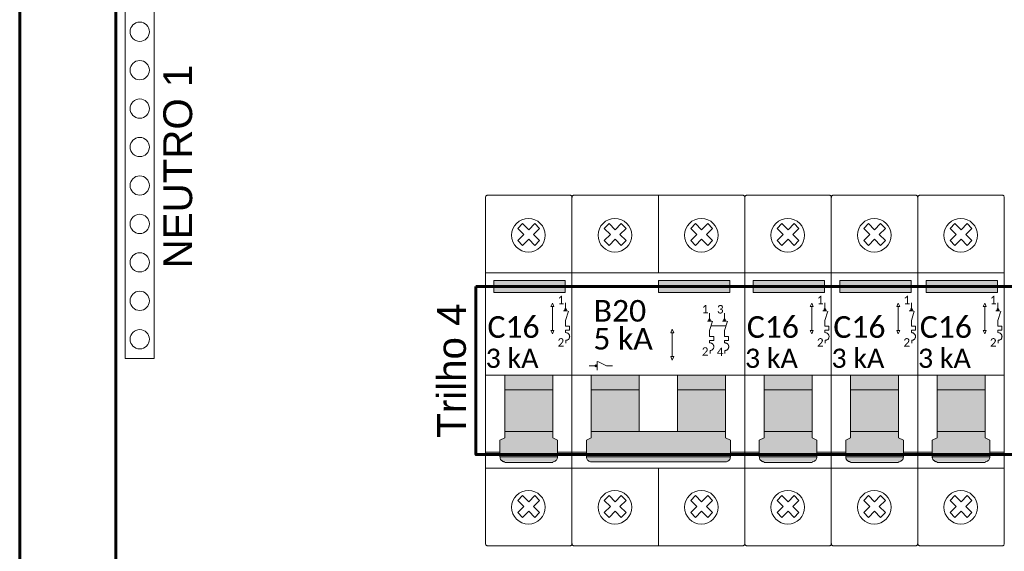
# Model space of a CAD drawing. Extents: x 5066 to 9756, y -2696 to -1109.
# Tile 10 of 248: x 9422.73 to 9426.63, y -2693.12 to -2691.02. Entities that reach past the tile are written whole.
import ezdxf

# ---------------------------------------------------------------- set-up
doc = ezdxf.new("R2010")
doc.units = 0
doc.header["$MEASUREMENT"] = 0
doc.linetypes.add('NULL', pattern=[0])
for name, color, linetype, lineweight in [('DI-Barramento Neutro quadro executivo', 5, 'CONTINUOUS', 5), ('DI-Linhas do diagrama', 3, 'CONTINUOUS', 20), ('DI-Paredes quadro executivo', 7, 'CONTINUOUS', 60), ('DI-Textos', 7, 'CONTINUOUS', 9), ('DI-Trilho', 5, 'CONTINUOUS', 60), ('EL-Disjuntor', 7, 'CONTINUOUS', 9), ('EL-Disjuntor-Alavanca', 7, 'NULL', 5)]:
    doc.layers.add(name, color=color, linetype=linetype, lineweight=lineweight)
doc.layers.add('textos', color=2, linetype='CONTINUOUS')
doc.styles.add('Arial', font='arial.ttf')
doc.styles.add('Calibri', font='calibri.ttf')
doc.styles.add('CalibriLight', font='calibril.ttf')

msp = doc.modelspace()

# ---------------------------------------------------------------- hatches: boundary and pattern name
at = {"layer": 'EL-Disjuntor-Alavanca', "linetype": 'Continuous'}
for points in [[(9424.8924, -2692.1007), (9424.8924, -2692.0538), (9424.6098, -2692.0538), (9424.6098, -2692.1007)], [(9425.5434, -2692.1007), (9425.5434, -2692.0538), (9425.2609, -2692.0538), (9425.2609, -2692.1007)], [(9425.9186, -2692.1007), (9425.9186, -2692.0538), (9425.6361, -2692.0538), (9425.6361, -2692.1007)], [(9426.2608, -2692.1007), (9426.2608, -2692.0538), (9425.9783, -2692.0538), (9425.9783, -2692.1007)], [(9426.6031, -2692.1007), (9426.6031, -2692.0538), (9426.3205, -2692.0538), (9426.3205, -2692.1007)], [(9424.8426, -2692.485), (9424.8426, -2692.428), (9424.6529, -2692.428), (9424.6529, -2692.485)], [(9425.1846, -2692.485), (9425.1846, -2692.428), (9424.9949, -2692.428), (9424.9949, -2692.485)], [(9425.5266, -2692.485), (9425.5266, -2692.428), (9425.3369, -2692.428), (9425.3369, -2692.485)], [(9425.8688, -2692.485), (9425.8688, -2692.428), (9425.6791, -2692.428), (9425.6791, -2692.485)], [(9426.2111, -2692.485), (9426.2111, -2692.428), (9426.0213, -2692.428), (9426.0213, -2692.485)], [(9426.5533, -2692.485), (9426.5533, -2692.428), (9426.3636, -2692.428), (9426.3636, -2692.485)], [(9424.8426, -2692.6497), (9424.8426, -2692.485), (9424.6529, -2692.485), (9424.6529, -2692.6497)], [(9425.1846, -2692.6497), (9425.1846, -2692.485), (9424.9949, -2692.485), (9424.9949, -2692.6497)], [(9425.5266, -2692.6497), (9425.5266, -2692.485), (9425.3369, -2692.485), (9425.3369, -2692.6497)], [(9425.8688, -2692.6497), (9425.8688, -2692.485), (9425.6791, -2692.485), (9425.6791, -2692.6497)], [(9426.2111, -2692.6497), (9426.2111, -2692.485), (9426.0213, -2692.485), (9426.0213, -2692.6497)], [(9426.5533, -2692.6497), (9426.5533, -2692.485), (9426.3636, -2692.485), (9426.3636, -2692.6497)], [(9424.6529, -2692.6497), (9424.6529, -2692.675), (9424.6339, -2692.6845), (9424.6339, -2692.751), (9424.8616, -2692.751), (9424.8616, -2692.6845), (9424.8426, -2692.675), (9424.8426, -2692.6497)], [(9424.9949, -2692.6497), (9424.9949, -2692.675), (9424.9759, -2692.6845), (9424.9759, -2692.751), (9425.5456, -2692.751), (9425.5456, -2692.6845), (9425.5266, -2692.675), (9425.5266, -2692.6497)], [(9425.6791, -2692.6497), (9425.6791, -2692.675), (9425.6601, -2692.6845), (9425.6601, -2692.751), (9425.8878, -2692.751), (9425.8878, -2692.6845), (9425.8688, -2692.675), (9425.8688, -2692.6497)], [(9426.0213, -2692.6497), (9426.0213, -2692.675), (9426.0023, -2692.6845), (9426.0023, -2692.751), (9426.2301, -2692.751), (9426.2301, -2692.6845), (9426.2111, -2692.675), (9426.2111, -2692.6497)], [(9426.3636, -2692.6497), (9426.3636, -2692.675), (9426.3446, -2692.6845), (9426.3446, -2692.751), (9426.5723, -2692.751), (9426.5723, -2692.6845), (9426.5533, -2692.675), (9426.5533, -2692.6497)], [(9424.8521, -2692.7674), (9424.8591, -2692.7605), (9424.8616, -2692.751), (9424.6339, -2692.751), (9424.6364, -2692.7605), (9424.6434, -2692.7674), (9424.6529, -2692.77), (9424.8426, -2692.77)], [(9425.5361, -2692.7674), (9425.5431, -2692.7605), (9425.5456, -2692.751), (9424.9759, -2692.751), (9424.9784, -2692.7605), (9424.9854, -2692.7674), (9424.9949, -2692.77), (9425.3369, -2692.77), (9425.5266, -2692.77)], [(9425.8783, -2692.7674), (9425.8853, -2692.7605), (9425.8878, -2692.751), (9425.6601, -2692.751), (9425.6627, -2692.7605), (9425.6696, -2692.7674), (9425.6791, -2692.77), (9425.8688, -2692.77)], [(9426.2206, -2692.7674), (9426.2275, -2692.7605), (9426.2301, -2692.751), (9426.0023, -2692.751), (9426.0049, -2692.7605), (9426.0118, -2692.7674), (9426.0213, -2692.77), (9426.2111, -2692.77)], [(9426.5628, -2692.7674), (9426.5698, -2692.7605), (9426.5723, -2692.751), (9426.3446, -2692.751), (9426.3471, -2692.7605), (9426.3541, -2692.7674), (9426.3636, -2692.77), (9426.5533, -2692.77)]]:
    msp.add_hatch(color=150, dxfattribs=at).paths.add_polyline_path(points)

# ---------------------------------------------------------------- linework, layer by layer
at = {"layer": 'DI-Barramento Neutro quadro executivo'}
msp.add_lwpolyline([(9423.2655, -2690.8415), (9423.1515, -2690.8415), (9423.1515, -2692.3615), (9423.2655, -2692.3615), (9423.2655, -2690.8415)], dxfattribs=at)
at = {"layer": 'DI-Linhas do diagrama'}
for centre in [(9423.2085, -2691.0695), (9423.2085, -2691.2215), (9423.2085, -2691.3735), (9423.2085, -2691.5255), (9423.2085, -2691.6775), (9423.2085, -2691.8295), (9423.2085, -2691.9815), (9423.2085, -2692.1335), (9423.2085, -2692.2855)]:
    msp.add_circle(centre, 0.038, dxfattribs=at)
at = {"layer": 'DI-Paredes quadro executivo'}
for points in [[(9422.7335, -2684.2865), (9431.2835, -2684.2865), (9431.2835, -2693.7865), (9422.7335, -2693.7865), (9422.7335, -2684.2865)], [(9423.1135, -2684.6665), (9430.9035, -2684.6665), (9430.9035, -2693.4065), (9423.1135, -2693.4065), (9423.1135, -2684.6665)]]:
    msp.add_lwpolyline(points, dxfattribs=at)
at = {"layer": 'DI-Trilho'}
msp.add_lwpolyline([(9424.5385, -2692.0765), (9429.4785, -2692.0765), (9429.4785, -2692.7415), (9424.5385, -2692.7415), (9424.5385, -2692.0765)], dxfattribs=at)
at = {"layer": 'EL-Disjuntor'}
for p, q in [((9424.5765, -2691.725), (9424.5765, -2693.093)), ((9424.909, -2691.7155), (9424.586, -2691.7155)), ((9424.9185, -2693.093), (9424.9185, -2691.725)), ((9424.9187, -2691.7249), (9424.9187, -2693.093)), ((9424.9282, -2691.7155), (9425.5932, -2691.7155)), ((9425.2607, -2692.0223), (9425.2607, -2691.7155)), ((9425.6027, -2691.725), (9425.6027, -2693.0932)), ((9425.6027, -2691.725), (9425.6027, -2693.093)), ((9425.9352, -2691.7155), (9425.6122, -2691.7155)), ((9425.9447, -2693.093), (9425.9447, -2691.725)), ((9425.945, -2691.725), (9425.945, -2693.093)), ((9426.2775, -2691.7155), (9425.9545, -2691.7155)), ((9426.287, -2693.093), (9426.287, -2691.725)), ((9426.2872, -2691.725), (9426.2872, -2693.093)), ((9426.6197, -2691.7155), (9426.2967, -2691.7155)), ((9426.6292, -2693.093), (9426.6292, -2691.725)), ((9424.5765, -2692.0223), (9424.9185, -2692.0223)), ((9424.9187, -2692.0223), (9425.2607, -2692.0223)), ((9425.2607, -2692.0223), (9425.6027, -2692.0223)), ((9425.6027, -2692.0223), (9425.9447, -2692.0223)), ((9425.945, -2692.0223), (9426.287, -2692.0223)), ((9426.2872, -2692.0223), (9426.6292, -2692.0223)), ((9424.5765, -2692.7956), (9424.9185, -2692.7956)), ((9424.9187, -2692.7956), (9425.2607, -2692.7956)), ((9425.2607, -2692.7956), (9425.6027, -2692.7956)), ((9425.2607, -2693.1025), (9425.2607, -2692.7956)), ((9425.6027, -2692.7956), (9425.9447, -2692.7956)), ((9425.945, -2692.7956), (9426.287, -2692.7956)), ((9426.2872, -2692.7956), (9426.6292, -2692.7956)), ((9424.586, -2693.1025), (9424.909, -2693.1025)), ((9424.9282, -2693.1025), (9425.5932, -2693.1025)), ((9425.6122, -2693.1025), (9425.9352, -2693.1025)), ((9425.9545, -2693.1025), (9426.2775, -2693.1025)), ((9426.2967, -2693.1025), (9426.6197, -2693.1025))]:
    msp.add_line(p, q, dxfattribs=at)
at = {"layer": 'EL-Disjuntor', "color": 7}
for p, q in [((9424.7045, -2691.8471), (9424.7233, -2691.8283)), ((9424.7045, -2691.8471), (9424.7287, -2691.8713)), ((9424.7233, -2691.8283), (9424.7475, -2691.8525)), ((9424.7475, -2691.8525), (9424.7717, -2691.8283)), ((9424.7663, -2691.8713), (9424.7905, -2691.8471)), ((9424.7905, -2691.8471), (9424.7717, -2691.8283)), ((9425.0467, -2691.8471), (9425.0656, -2691.8283)), ((9425.0467, -2691.8471), (9425.0709, -2691.8713)), ((9425.0656, -2691.8283), (9425.0897, -2691.8525)), ((9425.0897, -2691.8525), (9425.1139, -2691.8283)), ((9425.1085, -2691.8713), (9425.1327, -2691.8471)), ((9425.1327, -2691.8471), (9425.1139, -2691.8283)), ((9425.3887, -2691.8471), (9425.4076, -2691.8283)), ((9425.3887, -2691.8471), (9425.4129, -2691.8713)), ((9425.4076, -2691.8283), (9425.4317, -2691.8525)), ((9425.4317, -2691.8525), (9425.4559, -2691.8283)), ((9425.4505, -2691.8713), (9425.4747, -2691.8471)), ((9425.4747, -2691.8471), (9425.4559, -2691.8283)), ((9425.7307, -2691.8471), (9425.7496, -2691.8283)), ((9425.7307, -2691.8471), (9425.7549, -2691.8713)), ((9425.7496, -2691.8283), (9425.7737, -2691.8525)), ((9425.7737, -2691.8525), (9425.7979, -2691.8283)), ((9425.7925, -2691.8713), (9425.8167, -2691.8471)), ((9425.8167, -2691.8471), (9425.7979, -2691.8283)), ((9426.073, -2691.8471), (9426.0918, -2691.8283)), ((9426.073, -2691.8471), (9426.0972, -2691.8713)), ((9426.0918, -2691.8283), (9426.116, -2691.8525)), ((9426.116, -2691.8525), (9426.1402, -2691.8283)), ((9426.1348, -2691.8713), (9426.159, -2691.8471)), ((9426.159, -2691.8471), (9426.1402, -2691.8283)), ((9426.4152, -2691.8471), (9426.434, -2691.8283)), ((9426.4152, -2691.8471), (9426.4394, -2691.8713)), ((9426.434, -2691.8283), (9426.4582, -2691.8525)), ((9426.4582, -2691.8525), (9426.4824, -2691.8283)), ((9426.477, -2691.8713), (9426.5012, -2691.8471)), ((9426.5012, -2691.8471), (9426.4824, -2691.8283)), ((9424.7045, -2691.8955), (9424.7287, -2691.8713)), ((9424.7233, -2691.9143), (9424.7475, -2691.8901)), ((9424.7717, -2691.9143), (9424.7475, -2691.8901)), ((9424.7663, -2691.8713), (9424.7905, -2691.8955)), ((9424.7663, -2691.8713), (9424.7905, -2691.8955)), ((9425.0467, -2691.8955), (9425.0709, -2691.8713)), ((9425.0656, -2691.9143), (9425.0897, -2691.8901)), ((9425.1139, -2691.9143), (9425.0897, -2691.8901)), ((9425.1085, -2691.8713), (9425.1327, -2691.8955)), ((9425.1085, -2691.8713), (9425.1327, -2691.8955)), ((9425.3887, -2691.8955), (9425.4129, -2691.8713)), ((9425.4076, -2691.9143), (9425.4317, -2691.8901)), ((9425.4559, -2691.9143), (9425.4317, -2691.8901)), ((9425.4505, -2691.8713), (9425.4747, -2691.8955)), ((9425.4505, -2691.8713), (9425.4747, -2691.8955)), ((9425.7307, -2691.8955), (9425.7549, -2691.8713)), ((9425.7496, -2691.9143), (9425.7737, -2691.8901)), ((9425.7979, -2691.9143), (9425.7737, -2691.8901)), ((9425.7925, -2691.8713), (9425.8167, -2691.8955)), ((9425.7925, -2691.8713), (9425.8167, -2691.8955)), ((9426.073, -2691.8955), (9426.0972, -2691.8713)), ((9426.0918, -2691.9143), (9426.116, -2691.8901)), ((9426.1402, -2691.9143), (9426.116, -2691.8901)), ((9426.1348, -2691.8713), (9426.159, -2691.8955)), ((9426.1348, -2691.8713), (9426.159, -2691.8955)), ((9426.4152, -2691.8955), (9426.4394, -2691.8713)), ((9426.434, -2691.9143), (9426.4582, -2691.8901)), ((9426.4824, -2691.9143), (9426.4582, -2691.8901)), ((9426.477, -2691.8713), (9426.5012, -2691.8955)), ((9426.477, -2691.8713), (9426.5012, -2691.8955)), ((9424.7045, -2691.8955), (9424.7233, -2691.9143)), ((9424.7717, -2691.9143), (9424.7905, -2691.8955)), ((9425.0467, -2691.8955), (9425.0656, -2691.9143)), ((9425.1139, -2691.9143), (9425.1327, -2691.8955)), ((9425.3887, -2691.8955), (9425.4076, -2691.9143)), ((9425.4559, -2691.9143), (9425.4747, -2691.8955)), ((9425.7307, -2691.8955), (9425.7496, -2691.9143)), ((9425.7979, -2691.9143), (9425.8167, -2691.8955)), ((9426.073, -2691.8955), (9426.0918, -2691.9143)), ((9426.1402, -2691.9143), (9426.159, -2691.8955)), ((9426.4152, -2691.8955), (9426.434, -2691.9143)), ((9426.4824, -2691.9143), (9426.5012, -2691.8955)), ((9424.7045, -2692.9225), (9424.7233, -2692.9037)), ((9424.7233, -2692.9037), (9424.7475, -2692.9279)), ((9424.7475, -2692.9279), (9424.7717, -2692.9037)), ((9424.7905, -2692.9225), (9424.7717, -2692.9037)), ((9425.0467, -2692.9225), (9425.0656, -2692.9037)), ((9425.0656, -2692.9037), (9425.0897, -2692.9279)), ((9425.0897, -2692.9279), (9425.1139, -2692.9037)), ((9425.1327, -2692.9225), (9425.1139, -2692.9037)), ((9425.3887, -2692.9225), (9425.4076, -2692.9037)), ((9425.4076, -2692.9037), (9425.4317, -2692.9279)), ((9425.4317, -2692.9279), (9425.4559, -2692.9037)), ((9425.4747, -2692.9225), (9425.4559, -2692.9037)), ((9425.7307, -2692.9225), (9425.7496, -2692.9037)), ((9425.7496, -2692.9037), (9425.7737, -2692.9279)), ((9425.7737, -2692.9279), (9425.7979, -2692.9037)), ((9425.8167, -2692.9225), (9425.7979, -2692.9037)), ((9426.073, -2692.9225), (9426.0918, -2692.9037)), ((9426.0918, -2692.9037), (9426.116, -2692.9279)), ((9426.116, -2692.9279), (9426.1402, -2692.9037)), ((9426.159, -2692.9225), (9426.1402, -2692.9037)), ((9426.4152, -2692.9225), (9426.434, -2692.9037)), ((9426.434, -2692.9037), (9426.4582, -2692.9279)), ((9426.4582, -2692.9279), (9426.4824, -2692.9037)), ((9426.5012, -2692.9225), (9426.4824, -2692.9037)), ((9424.7045, -2692.9225), (9424.7287, -2692.9467)), ((9424.7663, -2692.9467), (9424.7905, -2692.9225)), ((9425.0467, -2692.9225), (9425.0709, -2692.9467)), ((9425.1085, -2692.9467), (9425.1327, -2692.9225)), ((9425.3887, -2692.9225), (9425.4129, -2692.9467)), ((9425.4505, -2692.9467), (9425.4747, -2692.9225)), ((9425.7307, -2692.9225), (9425.7549, -2692.9467)), ((9425.7925, -2692.9467), (9425.8167, -2692.9225)), ((9426.073, -2692.9225), (9426.0972, -2692.9467)), ((9426.1348, -2692.9467), (9426.159, -2692.9225)), ((9426.4152, -2692.9225), (9426.4394, -2692.9467)), ((9426.477, -2692.9467), (9426.5012, -2692.9225)), ((9424.7045, -2692.9709), (9424.7287, -2692.9467)), ((9424.7045, -2692.9709), (9424.7233, -2692.9897)), ((9424.7233, -2692.9897), (9424.7475, -2692.9655)), ((9424.7717, -2692.9897), (9424.7475, -2692.9655)), ((9424.7663, -2692.9467), (9424.7905, -2692.9709)), ((9424.7663, -2692.9467), (9424.7905, -2692.9709)), ((9424.7717, -2692.9897), (9424.7905, -2692.9709)), ((9425.0467, -2692.9709), (9425.0709, -2692.9467)), ((9425.0467, -2692.9709), (9425.0656, -2692.9897)), ((9425.0656, -2692.9897), (9425.0897, -2692.9655)), ((9425.1139, -2692.9897), (9425.0897, -2692.9655)), ((9425.1085, -2692.9467), (9425.1327, -2692.9709)), ((9425.1085, -2692.9467), (9425.1327, -2692.9709)), ((9425.1139, -2692.9897), (9425.1327, -2692.9709)), ((9425.3887, -2692.9709), (9425.4129, -2692.9467)), ((9425.3887, -2692.9709), (9425.4076, -2692.9897)), ((9425.4076, -2692.9897), (9425.4317, -2692.9655)), ((9425.4559, -2692.9897), (9425.4317, -2692.9655)), ((9425.4505, -2692.9467), (9425.4747, -2692.9709)), ((9425.4505, -2692.9467), (9425.4747, -2692.9709)), ((9425.4559, -2692.9897), (9425.4747, -2692.9709)), ((9425.7307, -2692.9709), (9425.7549, -2692.9467)), ((9425.7307, -2692.9709), (9425.7496, -2692.9897)), ((9425.7496, -2692.9897), (9425.7737, -2692.9655)), ((9425.7979, -2692.9897), (9425.7737, -2692.9655)), ((9425.7925, -2692.9467), (9425.8167, -2692.9709)), ((9425.7925, -2692.9467), (9425.8167, -2692.9709)), ((9425.7979, -2692.9897), (9425.8167, -2692.9709)), ((9426.073, -2692.9709), (9426.0972, -2692.9467)), ((9426.073, -2692.9709), (9426.0918, -2692.9897)), ((9426.0918, -2692.9897), (9426.116, -2692.9655)), ((9426.1402, -2692.9897), (9426.116, -2692.9655)), ((9426.1348, -2692.9467), (9426.159, -2692.9709)), ((9426.1348, -2692.9467), (9426.159, -2692.9709)), ((9426.1402, -2692.9897), (9426.159, -2692.9709)), ((9426.4152, -2692.9709), (9426.4394, -2692.9467)), ((9426.4152, -2692.9709), (9426.434, -2692.9897)), ((9426.434, -2692.9897), (9426.4582, -2692.9655)), ((9426.4824, -2692.9897), (9426.4582, -2692.9655)), ((9426.477, -2692.9467), (9426.5012, -2692.9709)), ((9426.477, -2692.9467), (9426.5012, -2692.9709)), ((9426.4824, -2692.9897), (9426.5012, -2692.9709))]:
    msp.add_line(p, q, dxfattribs=at)
at = {"layer": 'EL-Disjuntor', "lineweight": 9}
for p, q in [((9424.5767, -2692.428), (9424.9187, -2692.428)), ((9424.6529, -2692.428), (9424.6529, -2692.675)), ((9424.8426, -2692.428), (9424.8426, -2692.6497)), ((9424.9187, -2692.428), (9425.2607, -2692.428)), ((9424.9949, -2692.428), (9424.9949, -2692.675)), ((9425.1846, -2692.428), (9425.1846, -2692.6497)), ((9425.2607, -2692.428), (9425.6027, -2692.428)), ((9425.3369, -2692.428), (9425.3369, -2692.6497)), ((9425.5266, -2692.428), (9425.5266, -2692.675)), ((9425.603, -2692.428), (9425.945, -2692.428)), ((9425.6791, -2692.428), (9425.6791, -2692.675)), ((9425.8688, -2692.428), (9425.8688, -2692.6497)), ((9425.9452, -2692.428), (9426.2872, -2692.428)), ((9426.0213, -2692.428), (9426.0213, -2692.675)), ((9426.2111, -2692.428), (9426.2111, -2692.6497)), ((9426.2874, -2692.428), (9426.6294, -2692.428)), ((9426.3636, -2692.428), (9426.3636, -2692.675)), ((9426.5533, -2692.428), (9426.5533, -2692.6497)), ((9424.6529, -2692.485), (9424.8426, -2692.485)), ((9424.9949, -2692.485), (9425.1846, -2692.485)), ((9425.3369, -2692.485), (9425.5266, -2692.485)), ((9425.6791, -2692.485), (9425.8688, -2692.485)), ((9426.0213, -2692.485), (9426.2111, -2692.485)), ((9426.3636, -2692.485), (9426.5533, -2692.485)), ((9424.6529, -2692.6497), (9424.8426, -2692.6497)), ((9424.8426, -2692.675), (9424.8426, -2692.6497)), ((9424.9949, -2692.6497), (9425.1846, -2692.6497)), ((9425.1846, -2692.6497), (9425.3369, -2692.6497)), ((9425.3369, -2692.6497), (9425.5266, -2692.6497)), ((9425.6791, -2692.6497), (9425.8688, -2692.6497)), ((9425.8688, -2692.675), (9425.8688, -2692.6497)), ((9426.0213, -2692.6497), (9426.2111, -2692.6497)), ((9426.2111, -2692.675), (9426.2111, -2692.6497)), ((9426.3636, -2692.6497), (9426.5533, -2692.6497)), ((9426.5533, -2692.675), (9426.5533, -2692.6497)), ((9424.6339, -2692.6845), (9424.6529, -2692.675)), ((9424.6339, -2692.751), (9424.6339, -2692.6845)), ((9424.8616, -2692.6845), (9424.8426, -2692.675)), ((9424.8616, -2692.751), (9424.8616, -2692.6845)), ((9424.9759, -2692.6845), (9424.9949, -2692.675)), ((9424.9759, -2692.751), (9424.9759, -2692.6845)), ((9425.5456, -2692.6845), (9425.5266, -2692.675)), ((9425.5456, -2692.6845), (9425.5456, -2692.751)), ((9425.6601, -2692.6845), (9425.6791, -2692.675)), ((9425.6601, -2692.751), (9425.6601, -2692.6845)), ((9425.8878, -2692.6845), (9425.8688, -2692.675)), ((9425.8878, -2692.751), (9425.8878, -2692.6845)), ((9426.0023, -2692.6845), (9426.0213, -2692.675)), ((9426.0023, -2692.751), (9426.0023, -2692.6845)), ((9426.2301, -2692.6845), (9426.2111, -2692.675)), ((9426.2301, -2692.751), (9426.2301, -2692.6845)), ((9426.3446, -2692.6845), (9426.3636, -2692.675)), ((9426.3446, -2692.751), (9426.3446, -2692.6845)), ((9426.5723, -2692.6845), (9426.5533, -2692.675)), ((9426.5723, -2692.751), (9426.5723, -2692.6845)), ((9424.5767, -2692.732), (9424.6339, -2692.732)), ((9424.8616, -2692.732), (9424.9187, -2692.7319)), ((9424.9187, -2692.732), (9424.9759, -2692.732)), ((9425.5456, -2692.732), (9425.6027, -2692.732)), ((9425.603, -2692.732), (9425.6601, -2692.732)), ((9425.8878, -2692.732), (9425.945, -2692.7319)), ((9425.9452, -2692.732), (9426.0023, -2692.732)), ((9426.2301, -2692.732), (9426.2872, -2692.7319)), ((9426.2874, -2692.732), (9426.3446, -2692.732)), ((9426.5723, -2692.732), (9426.6294, -2692.7319)), ((9424.6339, -2692.751), (9424.8616, -2692.751)), ((9424.6529, -2692.7734), (9424.8426, -2692.7734)), ((9424.9759, -2692.751), (9425.5456, -2692.751)), ((9425.3369, -2692.77), (9424.9949, -2692.77)), ((9425.5266, -2692.77), (9425.3369, -2692.77)), ((9425.6601, -2692.751), (9425.8878, -2692.751)), ((9425.6791, -2692.7734), (9425.8688, -2692.7734)), ((9426.0023, -2692.751), (9426.2301, -2692.751)), ((9426.0213, -2692.7734), (9426.2111, -2692.7734)), ((9426.3446, -2692.751), (9426.5723, -2692.751)), ((9426.3636, -2692.7734), (9426.5533, -2692.7734))]:
    msp.add_line(p, q, dxfattribs=at)
at = {"layer": 'EL-Disjuntor'}
for points in [[(9424.586, -2691.7155), (9424.5844, -2691.7156), (9424.5828, -2691.7161), (9424.5813, -2691.7168), (9424.5799, -2691.7177), (9424.5787, -2691.7189), (9424.5778, -2691.7202), (9424.5771, -2691.7217), (9424.5767, -2691.7233), (9424.5765, -2691.725)], [(9424.9185, -2691.725), (9424.9184, -2691.7233), (9424.9179, -2691.7217), (9424.9172, -2691.7202), (9424.9163, -2691.7189), (9424.9151, -2691.7177), (9424.9138, -2691.7168), (9424.9123, -2691.7161), (9424.9107, -2691.7156), (9424.909, -2691.7155)], [(9424.9282, -2691.7155), (9424.9266, -2691.7156), (9424.925, -2691.7161), (9424.9235, -2691.7168), (9424.9221, -2691.7177), (9424.921, -2691.7189), (9424.92, -2691.7202), (9424.9193, -2691.7217), (9424.9189, -2691.7233), (9424.9187, -2691.725)], [(9425.6027, -2691.725), (9425.6026, -2691.7233), (9425.6022, -2691.7217), (9425.6015, -2691.7202), (9425.6005, -2691.7189), (9425.5993, -2691.7177), (9425.598, -2691.7168), (9425.5965, -2691.7161), (9425.5949, -2691.7156), (9425.5932, -2691.7155)], [(9425.6122, -2691.7155), (9425.6106, -2691.7156), (9425.609, -2691.7161), (9425.6075, -2691.7168), (9425.6061, -2691.7177), (9425.605, -2691.7189), (9425.604, -2691.7202), (9425.6033, -2691.7217), (9425.6029, -2691.7233), (9425.6027, -2691.725)], [(9425.9447, -2691.725), (9425.9446, -2691.7233), (9425.9442, -2691.7217), (9425.9435, -2691.7202), (9425.9425, -2691.7189), (9425.9413, -2691.7177), (9425.94, -2691.7168), (9425.9385, -2691.7161), (9425.9369, -2691.7156), (9425.9352, -2691.7155)], [(9425.9545, -2691.7155), (9425.9528, -2691.7156), (9425.9512, -2691.7161), (9425.9497, -2691.7168), (9425.9484, -2691.7177), (9425.9472, -2691.7189), (9425.9462, -2691.7202), (9425.9455, -2691.7217), (9425.9451, -2691.7233), (9425.945, -2691.725)], [(9426.287, -2691.725), (9426.2868, -2691.7233), (9426.2864, -2691.7217), (9426.2857, -2691.7202), (9426.2848, -2691.7189), (9426.2836, -2691.7177), (9426.2822, -2691.7168), (9426.2807, -2691.7161), (9426.2791, -2691.7156), (9426.2775, -2691.7155)], [(9426.2967, -2691.7155), (9426.2951, -2691.7156), (9426.2935, -2691.7161), (9426.292, -2691.7168), (9426.2906, -2691.7177), (9426.2894, -2691.7189), (9426.2885, -2691.7202), (9426.2878, -2691.7217), (9426.2873, -2691.7233), (9426.2872, -2691.725)], [(9426.6292, -2691.725), (9426.6291, -2691.7233), (9426.6286, -2691.7217), (9426.6279, -2691.7202), (9426.627, -2691.7189), (9426.6258, -2691.7177), (9426.6245, -2691.7168), (9426.623, -2691.7161), (9426.6214, -2691.7156), (9426.6197, -2691.7155)], [(9424.5765, -2693.093), (9424.5767, -2693.0946), (9424.5771, -2693.0962), (9424.5778, -2693.0977), (9424.5787, -2693.0991), (9424.5799, -2693.1003), (9424.5813, -2693.1012), (9424.5828, -2693.1019), (9424.5844, -2693.1023), (9424.586, -2693.1025)], [(9424.909, -2693.1025), (9424.9107, -2693.1023), (9424.9123, -2693.1019), (9424.9138, -2693.1012), (9424.9151, -2693.1003), (9424.9163, -2693.0991), (9424.9172, -2693.0977), (9424.9179, -2693.0962), (9424.9184, -2693.0946), (9424.9185, -2693.093)], [(9424.9187, -2693.093), (9424.9189, -2693.0946), (9424.9193, -2693.0962), (9424.92, -2693.0977), (9424.921, -2693.0991), (9424.9221, -2693.1003), (9424.9235, -2693.1012), (9424.925, -2693.1019), (9424.9266, -2693.1023), (9424.9282, -2693.1025)], [(9425.5932, -2693.1025), (9425.5949, -2693.1023), (9425.5965, -2693.1019), (9425.598, -2693.1012), (9425.5993, -2693.1003), (9425.6005, -2693.0991), (9425.6015, -2693.0977), (9425.6022, -2693.0962), (9425.6026, -2693.0946), (9425.6027, -2693.093)], [(9425.6027, -2693.093), (9425.6029, -2693.0946), (9425.6033, -2693.0962), (9425.604, -2693.0977), (9425.605, -2693.0991), (9425.6061, -2693.1003), (9425.6075, -2693.1012), (9425.609, -2693.1019), (9425.6106, -2693.1023), (9425.6122, -2693.1025)], [(9425.9352, -2693.1025), (9425.9369, -2693.1023), (9425.9385, -2693.1019), (9425.94, -2693.1012), (9425.9413, -2693.1003), (9425.9425, -2693.0991), (9425.9435, -2693.0977), (9425.9442, -2693.0962), (9425.9446, -2693.0946), (9425.9447, -2693.093)], [(9425.945, -2693.093), (9425.9451, -2693.0946), (9425.9455, -2693.0962), (9425.9462, -2693.0977), (9425.9472, -2693.0991), (9425.9484, -2693.1003), (9425.9497, -2693.1012), (9425.9512, -2693.1019), (9425.9528, -2693.1023), (9425.9545, -2693.1025)], [(9426.2775, -2693.1025), (9426.2791, -2693.1023), (9426.2807, -2693.1019), (9426.2822, -2693.1012), (9426.2836, -2693.1003), (9426.2848, -2693.0991), (9426.2857, -2693.0977), (9426.2864, -2693.0962), (9426.2868, -2693.0946), (9426.287, -2693.093)], [(9426.2872, -2693.093), (9426.2873, -2693.0946), (9426.2878, -2693.0962), (9426.2885, -2693.0977), (9426.2894, -2693.0991), (9426.2906, -2693.1003), (9426.292, -2693.1012), (9426.2935, -2693.1019), (9426.2951, -2693.1023), (9426.2967, -2693.1025)], [(9426.6197, -2693.1025), (9426.6214, -2693.1023), (9426.623, -2693.1019), (9426.6245, -2693.1012), (9426.6258, -2693.1003), (9426.627, -2693.0991), (9426.6279, -2693.0977), (9426.6286, -2693.0962), (9426.6291, -2693.0946), (9426.6292, -2693.093)]]:
    msp.add_lwpolyline(points, dxfattribs=at)
at = {"layer": 'EL-Disjuntor', "lineweight": 9}
for points in [[(9424.6098, -2692.0538), (9424.6098, -2692.1007), (9424.8924, -2692.1007), (9424.8924, -2692.0538), (9424.6098, -2692.0538)], [(9425.2609, -2692.0538), (9425.2609, -2692.1007), (9425.5434, -2692.1007), (9425.5434, -2692.0538), (9425.2609, -2692.0538)], [(9425.6361, -2692.0538), (9425.6361, -2692.1007), (9425.9186, -2692.1007), (9425.9186, -2692.0538), (9425.6361, -2692.0538)], [(9425.9783, -2692.0538), (9425.9783, -2692.1007), (9426.2608, -2692.1007), (9426.2608, -2692.0538), (9425.9783, -2692.0538)], [(9426.3205, -2692.0538), (9426.3205, -2692.1007), (9426.6031, -2692.1007), (9426.6031, -2692.0538), (9426.3205, -2692.0538)], [(9424.6339, -2692.751), (9424.634, -2692.7526), (9424.6342, -2692.7543), (9424.6345, -2692.7559), (9424.635, -2692.7575), (9424.6357, -2692.759), (9424.6364, -2692.7605), (9424.6373, -2692.7619), (9424.6383, -2692.7632), (9424.6394, -2692.7644), (9424.6407, -2692.7655), (9424.642, -2692.7665), (9424.6434, -2692.7674), (9424.6449, -2692.7682), (9424.6464, -2692.7688), (9424.648, -2692.7693), (9424.6496, -2692.7697), (9424.6512, -2692.7699), (9424.6529, -2692.77)], [(9424.8426, -2692.77), (9424.8459, -2692.7697), (9424.8491, -2692.7688), (9424.8521, -2692.7674), (9424.8548, -2692.7655), (9424.8572, -2692.7632), (9424.8591, -2692.7605), (9424.8605, -2692.7575), (9424.8613, -2692.7543), (9424.8616, -2692.751)], [(9424.9759, -2692.751), (9424.9762, -2692.7543), (9424.977, -2692.7575), (9424.9784, -2692.7605), (9424.9803, -2692.7632), (9424.9827, -2692.7655), (9424.9854, -2692.7674), (9424.9884, -2692.7688), (9424.9916, -2692.7697), (9424.9949, -2692.77)], [(9425.5266, -2692.77), (9425.5299, -2692.7697), (9425.5331, -2692.7688), (9425.5361, -2692.7674), (9425.5388, -2692.7655), (9425.5412, -2692.7632), (9425.5431, -2692.7605), (9425.5445, -2692.7575), (9425.5453, -2692.7543), (9425.5456, -2692.751)], [(9425.6601, -2692.751), (9425.6602, -2692.7526), (9425.6604, -2692.7543), (9425.6608, -2692.7559), (9425.6613, -2692.7575), (9425.6619, -2692.759), (9425.6627, -2692.7605), (9425.6635, -2692.7619), (9425.6646, -2692.7632), (9425.6657, -2692.7644), (9425.6669, -2692.7655), (9425.6682, -2692.7665), (9425.6696, -2692.7674), (9425.6711, -2692.7682), (9425.6726, -2692.7688), (9425.6742, -2692.7693), (9425.6758, -2692.7697), (9425.6775, -2692.7699), (9425.6791, -2692.77)], [(9425.8688, -2692.77), (9425.8721, -2692.7697), (9425.8753, -2692.7688), (9425.8783, -2692.7674), (9425.881, -2692.7655), (9425.8834, -2692.7632), (9425.8853, -2692.7605), (9425.8867, -2692.7575), (9425.8875, -2692.7543), (9425.8878, -2692.751)], [(9426.0023, -2692.751), (9426.0024, -2692.7526), (9426.0026, -2692.7543), (9426.003, -2692.7559), (9426.0035, -2692.7575), (9426.0041, -2692.759), (9426.0049, -2692.7605), (9426.0058, -2692.7619), (9426.0068, -2692.7632), (9426.0079, -2692.7644), (9426.0091, -2692.7655), (9426.0104, -2692.7665), (9426.0118, -2692.7674), (9426.0133, -2692.7682), (9426.0148, -2692.7688), (9426.0164, -2692.7693), (9426.018, -2692.7697), (9426.0197, -2692.7699), (9426.0213, -2692.77)], [(9426.2111, -2692.77), (9426.2144, -2692.7697), (9426.2176, -2692.7688), (9426.2206, -2692.7674), (9426.2233, -2692.7655), (9426.2256, -2692.7632), (9426.2275, -2692.7605), (9426.2289, -2692.7575), (9426.2298, -2692.7543), (9426.2301, -2692.751)], [(9426.3446, -2692.751), (9426.3446, -2692.7526), (9426.3449, -2692.7543), (9426.3452, -2692.7559), (9426.3457, -2692.7575), (9426.3464, -2692.759), (9426.3471, -2692.7605), (9426.348, -2692.7619), (9426.349, -2692.7632), (9426.3501, -2692.7644), (9426.3514, -2692.7655), (9426.3527, -2692.7665), (9426.3541, -2692.7674), (9426.3555, -2692.7682), (9426.3571, -2692.7688), (9426.3587, -2692.7693), (9426.3603, -2692.7697), (9426.3619, -2692.7699), (9426.3636, -2692.77)], [(9426.5533, -2692.77), (9426.5566, -2692.7697), (9426.5598, -2692.7688), (9426.5628, -2692.7674), (9426.5655, -2692.7655), (9426.5679, -2692.7632), (9426.5698, -2692.7605), (9426.5712, -2692.7575), (9426.572, -2692.7543), (9426.5723, -2692.751)]]:
    msp.add_lwpolyline(points, dxfattribs=at)
at = {"layer": 'EL-Disjuntor', "color": 7}
for centre in [(9424.7465, -2691.8743), (9425.0887, -2691.8743), (9425.4307, -2691.8743), (9425.7727, -2691.8743), (9426.1149, -2691.8743), (9426.4572, -2691.8743), (9424.7465, -2692.9497), (9425.0887, -2692.9497), (9425.4307, -2692.9497), (9425.7727, -2692.9497), (9426.1149, -2692.9497), (9426.4572, -2692.9497)]:
    msp.add_circle(centre, 0.0665, dxfattribs=at)
at = {"layer": 'textos', "lineweight": 9}
for p, q in [((9424.8415, -2692.1428), (9424.8356, -2692.1565)), ((9424.8356, -2692.1565), (9424.8475, -2692.1565)), ((9424.8415, -2692.1428), (9424.8475, -2692.1565)), ((9424.8415, -2692.1565), (9424.8415, -2692.2509)), ((9424.8931, -2692.1417), (9424.8931, -2692.1732)), ((9425.8678, -2692.1428), (9425.8618, -2692.1565)), ((9425.8618, -2692.1565), (9425.8737, -2692.1565)), ((9425.8678, -2692.1428), (9425.8737, -2692.1565)), ((9425.8678, -2692.1565), (9425.8678, -2692.2509)), ((9425.9194, -2692.1417), (9425.9194, -2692.1732)), ((9426.21, -2692.1428), (9426.2041, -2692.1565)), ((9426.2041, -2692.1565), (9426.2159, -2692.1565)), ((9426.21, -2692.1428), (9426.2159, -2692.1565)), ((9426.21, -2692.1565), (9426.21, -2692.2509)), ((9426.2616, -2692.1417), (9426.2616, -2692.1732)), ((9426.5522, -2692.1428), (9426.5463, -2692.1565)), ((9426.5463, -2692.1565), (9426.5582, -2692.1565)), ((9426.5522, -2692.1428), (9426.5582, -2692.1565)), ((9426.5522, -2692.1565), (9426.5522, -2692.2509)), ((9426.6038, -2692.1417), (9426.6038, -2692.1732)), ((9424.8931, -2692.1732), (9424.8848, -2692.1732)), ((9424.8931, -2692.1682), (9424.889, -2692.1654)), ((9424.8971, -2692.1649), (9424.8892, -2692.1714)), ((9424.8931, -2692.1682), (9424.8971, -2692.1709)), ((9424.8931, -2692.1732), (9424.9015, -2692.1732)), ((9424.8931, -2692.2107), (9424.9045, -2692.1739)), ((9425.4635, -2692.1822), (9425.4635, -2692.2137)), ((9425.5225, -2692.1822), (9425.5225, -2692.2137)), ((9425.9194, -2692.1732), (9425.911, -2692.1732)), ((9425.9194, -2692.1682), (9425.9152, -2692.1654)), ((9425.9234, -2692.1649), (9425.9154, -2692.1714)), ((9425.9194, -2692.1682), (9425.9234, -2692.1709)), ((9425.9194, -2692.1732), (9425.9277, -2692.1732)), ((9425.9194, -2692.2107), (9425.9307, -2692.1739)), ((9426.2616, -2692.1732), (9426.2533, -2692.1732)), ((9426.2616, -2692.1682), (9426.2575, -2692.1654)), ((9426.2656, -2692.1649), (9426.2576, -2692.1714)), ((9426.2616, -2692.1682), (9426.2656, -2692.1709)), ((9426.2616, -2692.1732), (9426.2699, -2692.1732)), ((9426.2616, -2692.2107), (9426.273, -2692.1739)), ((9426.6038, -2692.1732), (9426.5955, -2692.1732)), ((9426.6038, -2692.1682), (9426.5997, -2692.1654)), ((9426.6078, -2692.1649), (9426.5998, -2692.1714)), ((9426.6038, -2692.1682), (9426.6078, -2692.1709)), ((9426.6038, -2692.1732), (9426.6122, -2692.1732)), ((9426.6038, -2692.2107), (9426.6152, -2692.1739)), ((9424.8931, -2692.2107), (9424.8931, -2692.2343)), ((9424.8931, -2692.2343), (9424.9091, -2692.2343)), ((9424.9091, -2692.2343), (9424.9091, -2692.2496)), ((9425.4635, -2692.2137), (9425.4552, -2692.2137)), ((9425.4635, -2692.2087), (9425.4594, -2692.2058)), ((9425.4675, -2692.2054), (9425.4596, -2692.2119)), ((9425.4635, -2692.2087), (9425.4675, -2692.2114)), ((9425.4635, -2692.2137), (9425.4719, -2692.2137)), ((9425.4635, -2692.2512), (9425.4749, -2692.2144)), ((9425.5225, -2692.2137), (9425.5142, -2692.2137)), ((9425.5225, -2692.2087), (9425.5184, -2692.2058)), ((9425.5265, -2692.2054), (9425.5185, -2692.2119)), ((9425.5225, -2692.2087), (9425.5265, -2692.2114)), ((9425.5225, -2692.2137), (9425.5308, -2692.2137)), ((9425.5225, -2692.2512), (9425.5339, -2692.2144)), ((9425.9194, -2692.2107), (9425.9194, -2692.2343)), ((9425.9194, -2692.2343), (9425.9353, -2692.2343)), ((9425.9353, -2692.2343), (9425.9353, -2692.2496)), ((9426.2616, -2692.2107), (9426.2616, -2692.2343)), ((9426.2616, -2692.2343), (9426.2775, -2692.2343)), ((9426.2775, -2692.2343), (9426.2775, -2692.2496)), ((9426.6038, -2692.2107), (9426.6038, -2692.2343)), ((9426.6038, -2692.2343), (9426.6198, -2692.2343)), ((9426.6198, -2692.2343), (9426.6198, -2692.2496)), ((9424.8415, -2692.2645), (9424.8356, -2692.2509)), ((9424.8356, -2692.2509), (9424.8475, -2692.2509)), ((9424.8415, -2692.2645), (9424.8475, -2692.2509)), ((9424.9091, -2692.2496), (9424.8931, -2692.2496)), ((9424.8931, -2692.2496), (9424.8931, -2692.2594)), ((9425.3155, -2692.2458), (9425.3095, -2692.2595)), ((9425.3095, -2692.2595), (9425.3214, -2692.2595)), ((9425.3155, -2692.2458), (9425.3214, -2692.2595)), ((9425.3155, -2692.2595), (9425.3155, -2692.3539)), ((9425.4635, -2692.2512), (9425.4635, -2692.2748)), ((9425.4635, -2692.2748), (9425.4795, -2692.2748)), ((9425.4795, -2692.2748), (9425.4795, -2692.2901)), ((9425.5225, -2692.2512), (9425.5225, -2692.2748)), ((9425.5225, -2692.2748), (9425.5385, -2692.2748)), ((9425.5385, -2692.2748), (9425.5385, -2692.2901)), ((9425.8678, -2692.2645), (9425.8618, -2692.2509)), ((9425.8618, -2692.2509), (9425.8737, -2692.2509)), ((9425.8678, -2692.2645), (9425.8737, -2692.2509)), ((9425.9353, -2692.2496), (9425.9194, -2692.2496)), ((9425.9194, -2692.2496), (9425.9194, -2692.2594)), ((9426.21, -2692.2645), (9426.2041, -2692.2509)), ((9426.2041, -2692.2509), (9426.2159, -2692.2509)), ((9426.21, -2692.2645), (9426.2159, -2692.2509)), ((9426.2775, -2692.2496), (9426.2616, -2692.2496)), ((9426.2616, -2692.2496), (9426.2616, -2692.2594)), ((9426.5522, -2692.2645), (9426.5463, -2692.2509)), ((9426.5463, -2692.2509), (9426.5582, -2692.2509)), ((9426.5522, -2692.2645), (9426.5582, -2692.2509)), ((9426.6198, -2692.2496), (9426.6038, -2692.2496)), ((9426.6038, -2692.2496), (9426.6038, -2692.2594)), ((9424.8946, -2692.2896), (9424.8946, -2692.3012)), ((9425.4795, -2692.2901), (9425.4635, -2692.2901)), ((9425.4635, -2692.2901), (9425.4635, -2692.2999)), ((9425.5385, -2692.2901), (9425.5225, -2692.2901)), ((9425.5225, -2692.2901), (9425.5225, -2692.2999)), ((9425.9208, -2692.2896), (9425.9208, -2692.3012)), ((9426.263, -2692.2896), (9426.263, -2692.3012)), ((9426.6053, -2692.2896), (9426.6053, -2692.3012)), ((9425.3155, -2692.3675), (9425.3095, -2692.3539)), ((9425.3095, -2692.3539), (9425.3214, -2692.3539)), ((9425.3155, -2692.3675), (9425.3214, -2692.3539)), ((9425.465, -2692.3301), (9425.465, -2692.3417)), ((9425.5239, -2692.3301), (9425.5239, -2692.3417)), ((9424.9868, -2692.3904), (9425.0182, -2692.3904)), ((9425.01, -2692.3864), (9425.0165, -2692.3944)), ((9425.0132, -2692.3904), (9425.0104, -2692.3945)), ((9425.0132, -2692.3904), (9425.016, -2692.3864)), ((9425.0182, -2692.3904), (9425.0182, -2692.3737)), ((9425.0182, -2692.3904), (9425.0182, -2692.4071)), ((9425.0558, -2692.3904), (9425.0217, -2692.3737)), ((9425.0558, -2692.3904), (9425.0794, -2692.3904))]:
    msp.add_line(p, q, dxfattribs=at)
at = {"layer": 'textos', "lineweight": 9, "ltscale": 0.08}
msp.add_line((9425.4692, -2692.2328), (9425.5282, -2692.2328), dxfattribs=at)
at = {"layer": 'textos', "lineweight": 9}
for points in [[(9424.8946, -2692.2896), (9424.8964, -2692.2895), (9424.8982, -2692.2892), (9424.8999, -2692.2886), (9424.9015, -2692.2879), (9424.9031, -2692.287), (9424.9045, -2692.2859), (9424.9058, -2692.2846), (9424.907, -2692.2832), (9424.9079, -2692.2816), (9424.9087, -2692.28), (9424.9092, -2692.2783), (9424.9096, -2692.2765), (9424.9097, -2692.2747), (9424.9096, -2692.2729), (9424.9093, -2692.2711), (9424.9088, -2692.2693), (9424.9081, -2692.2677), (9424.9072, -2692.2661), (9424.9061, -2692.2647), (9424.9048, -2692.2634), (9424.9034, -2692.2622), (9424.9019, -2692.2612), (9424.9002, -2692.2605), (9424.8985, -2692.2599), (9424.8967, -2692.2595), (9424.8949, -2692.2594), (9424.8931, -2692.2594)], [(9425.9208, -2692.2896), (9425.9226, -2692.2895), (9425.9244, -2692.2892), (9425.9261, -2692.2886), (9425.9278, -2692.2879), (9425.9293, -2692.287), (9425.9308, -2692.2859), (9425.9321, -2692.2846), (9425.9332, -2692.2832), (9425.9341, -2692.2816), (9425.9349, -2692.28), (9425.9355, -2692.2783), (9425.9358, -2692.2765), (9425.9359, -2692.2747), (9425.9358, -2692.2729), (9425.9355, -2692.2711), (9425.935, -2692.2693), (9425.9343, -2692.2677), (9425.9334, -2692.2661), (9425.9323, -2692.2647), (9425.931, -2692.2634), (9425.9296, -2692.2622), (9425.9281, -2692.2612), (9425.9265, -2692.2605), (9425.9248, -2692.2599), (9425.923, -2692.2595), (9425.9212, -2692.2594), (9425.9194, -2692.2594)], [(9426.263, -2692.2896), (9426.2648, -2692.2895), (9426.2666, -2692.2892), (9426.2684, -2692.2886), (9426.27, -2692.2879), (9426.2716, -2692.287), (9426.273, -2692.2859), (9426.2743, -2692.2846), (9426.2754, -2692.2832), (9426.2764, -2692.2816), (9426.2771, -2692.28), (9426.2777, -2692.2783), (9426.278, -2692.2765), (9426.2782, -2692.2747), (9426.2781, -2692.2729), (9426.2778, -2692.2711), (9426.2773, -2692.2693), (9426.2765, -2692.2677), (9426.2756, -2692.2661), (9426.2745, -2692.2647), (9426.2733, -2692.2634), (9426.2719, -2692.2622), (9426.2703, -2692.2612), (9426.2687, -2692.2605), (9426.267, -2692.2599), (9426.2652, -2692.2595), (9426.2634, -2692.2594), (9426.2616, -2692.2594)], [(9426.6053, -2692.2896), (9426.6071, -2692.2895), (9426.6089, -2692.2892), (9426.6106, -2692.2886), (9426.6122, -2692.2879), (9426.6138, -2692.287), (9426.6152, -2692.2859), (9426.6165, -2692.2846), (9426.6177, -2692.2832), (9426.6186, -2692.2816), (9426.6194, -2692.28), (9426.6199, -2692.2783), (9426.6203, -2692.2765), (9426.6204, -2692.2747), (9426.6203, -2692.2729), (9426.62, -2692.2711), (9426.6195, -2692.2693), (9426.6188, -2692.2677), (9426.6179, -2692.2661), (9426.6168, -2692.2647), (9426.6155, -2692.2634), (9426.6141, -2692.2622), (9426.6126, -2692.2612), (9426.6109, -2692.2605), (9426.6092, -2692.2599), (9426.6074, -2692.2595), (9426.6056, -2692.2594), (9426.6038, -2692.2594)], [(9425.465, -2692.3301), (9425.4668, -2692.33), (9425.4686, -2692.3297), (9425.4703, -2692.3291), (9425.472, -2692.3284), (9425.4735, -2692.3275), (9425.4749, -2692.3264), (9425.4762, -2692.3251), (9425.4774, -2692.3237), (9425.4783, -2692.3221), (9425.4791, -2692.3205), (9425.4796, -2692.3187), (9425.48, -2692.317), (9425.4801, -2692.3152), (9425.48, -2692.3133), (9425.4797, -2692.3116), (9425.4792, -2692.3098), (9425.4785, -2692.3082), (9425.4776, -2692.3066), (9425.4765, -2692.3051), (9425.4752, -2692.3038), (9425.4738, -2692.3027), (9425.4723, -2692.3017), (9425.4707, -2692.3009), (9425.4689, -2692.3004), (9425.4672, -2692.3), (9425.4654, -2692.2998), (9425.4635, -2692.2999)], [(9425.5239, -2692.3301), (9425.5258, -2692.33), (9425.5275, -2692.3297), (9425.5293, -2692.3291), (9425.5309, -2692.3284), (9425.5325, -2692.3275), (9425.5339, -2692.3264), (9425.5352, -2692.3251), (9425.5363, -2692.3237), (9425.5373, -2692.3221), (9425.538, -2692.3205), (9425.5386, -2692.3187), (9425.5389, -2692.317), (9425.5391, -2692.3152), (9425.539, -2692.3133), (9425.5387, -2692.3116), (9425.5382, -2692.3098), (9425.5375, -2692.3082), (9425.5365, -2692.3066), (9425.5355, -2692.3051), (9425.5342, -2692.3038), (9425.5328, -2692.3027), (9425.5313, -2692.3017), (9425.5296, -2692.3009), (9425.5279, -2692.3004), (9425.5261, -2692.3), (9425.5243, -2692.2998), (9425.5225, -2692.2999)]]:
    msp.add_lwpolyline(points, dxfattribs=at)

# ---------------------------------------------------------------- texts
at = {"layer": 'DI-Textos', "linetype": 'NULL', "char_height": 0.114, "attachment_point": 7, "rotation": 90.0002, "line_spacing_factor": 0.6, "style": 'Arial'}
for s, insert, width in [('NEUTRO 1', (9423.4175, -2692.005), 1.53707), ('Trilho 4', (9424.5005, -2692.6751), 1.01368)]:
    msp.add_mtext(s, dxfattribs=dict(at, insert=insert, width=width))
at = {"layer": 'textos', "linetype": 'NULL', "attachment_point": 7, "line_spacing_factor": 0.6}
for s, insert, char_height, width, style in [('1', (9424.8621, -2692.1469), 0.0332, 0.048149, 'Calibri'), ('B20', (9425.0047, -2692.2167), 0.0855, 0.353133, 'CalibriLight'), ('1', (9425.8883, -2692.1469), 0.0332, 0.048149, 'Calibri'), ('1', (9426.2306, -2692.1469), 0.0332, 0.048149, 'Calibri'), ('1', (9426.5728, -2692.1469), 0.0332, 0.048149, 'Calibri'), ('1', (9425.4327, -2692.1827), 0.0332, 0.048149, 'Calibri'), ('3', (9425.4925, -2692.1838), 0.0332, 0.048149, 'Calibri'), ('C16', (9424.5845, -2692.2808), 0.0855, 0.353133, 'CalibriLight'), ('C16', (9425.6107, -2692.2808), 0.0855, 0.353133, 'CalibriLight'), ('C16', (9425.953, -2692.2808), 0.0855, 0.353133, 'CalibriLight'), ('C16', (9426.2952, -2692.2808), 0.0855, 0.353133, 'CalibriLight'), ('5 kA', (9425.0032, -2692.3271), 0.0855, 0.396105, 'CalibriLight'), ('2', (9424.8619, -2692.3146), 0.0332, 0.048149, 'Calibri'), ('2', (9425.8881, -2692.3146), 0.0332, 0.048149, 'Calibri'), ('2', (9426.2303, -2692.3146), 0.0332, 0.048149, 'Calibri'), ('2', (9426.5726, -2692.3146), 0.0332, 0.048149, 'Calibri'), ('3 kA', (9424.5771, -2692.3994), 0.076, 0.363097, 'CalibriLight'), ('2', (9425.4324, -2692.3504), 0.0332, 0.048149, 'Calibri'), ('4', (9425.4922, -2692.3515), 0.0332, 0.048149, 'Calibri'), ('3 kA', (9425.6033, -2692.3994), 0.076, 0.363097, 'CalibriLight'), ('3 kA', (9425.9455, -2692.3994), 0.076, 0.363097, 'CalibriLight'), ('3 kA', (9426.2878, -2692.3994), 0.076, 0.363097, 'CalibriLight')]:
    msp.add_mtext(s, dxfattribs=dict(at, insert=insert, char_height=char_height, width=width, style=style))

doc.saveas('drawing.dxf')
